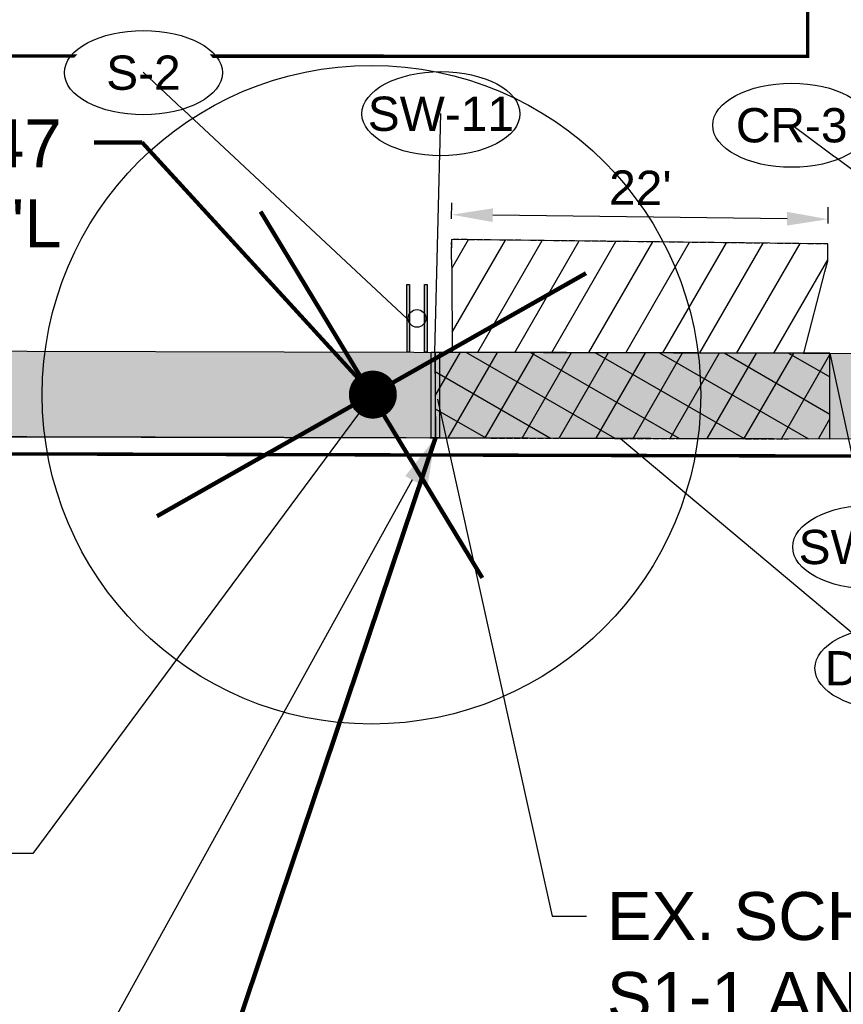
# Model space of a CAD drawing. Extents: x 193175 to 389459, y 288695 to 577709.
# Tile 12 of 30: x 194557 to 194605, y 288732 to 288790. Entities that reach past the tile are written whole.
import ezdxf
from ezdxf import colors
from ezdxf.entities.mleader import LeaderData, LeaderLine
from ezdxf.enums import TextEntityAlignment as Align
from ezdxf.math import Vec2, Vec3

# ---------------------------------------------------------------- set-up
doc = ezdxf.new("R2010")
doc.units = 0
doc.header["$MEASUREMENT"] = 0
doc.header["$PDSIZE"] = 5
doc.linetypes.add('c_p-bn-work-lim', pattern=[0.2, 0.1, -0.1])
doc.linetypes.add('c_p-pv-road-Saw', pattern=[0.4, 0.35, -0.05])
doc.layers.add('0_Working', color=4, linetype='Continuous', plot=False)
for name, color, linetype in [('AN-Text-Notes', 6, 'Continuous'), ('AN-Text-Notes-Balloon', 7, 'Continuous'), ('C_P-BN-Work-Lim', 2, 'c_p-bn-work-lim'), ('C_P-FE-Gen', 103, 'Continuous'), ('C_P-PV-Drive-Conc', 254, 'Continuous'), ('C_P-PV-Drive-Conc-Hatch', 8, 'Continuous'), ('C_P-PV-Road-Saw', 255, 'c_p-pv-road-Saw'), ('C_P-PV-Walk-Conc', 254, 'Continuous'), ('C_P-PV-Walk-Hatch', 250, 'Continuous'), ('C_P-PV-Walk-Hatch-6IN', 250, 'Continuous'), ('C_P-PV-Walk-Joint', 253, 'Continuous'), ('C_P-PV-Walk-Text', 7, 'Continuous'), ('G_X-AN-Text-Dim', 251, 'Continuous')]:
    doc.layers.add(name, color=color, linetype=linetype)
doc.styles.add('CT_P-Dim', font='arial.ttf')
doc.styles.add('CT_P-Symb', font='arial.ttf')
doc.styles.add('CT_P-Text', font='arial.ttf')
doc.styles.get("Standard").update_dxf_attribs({"font": 'simplex.shx'})
doc.dimstyles.new('CT_P-Dim-Eng_A', dxfattribs={"dimtxt": 0.1, "dimasz": 0.12, "dimexe": 0.035, "dimexo": 0.06, "dimgap": 0.035, "dimtad": 1, "dimdsep": 46, "dimtxsty": 'CT_P-Dim', "dimcen": 0, "dimclrd": 256, "dimclre": 256, "dimclrt": 256, "dimaunit": 1, "dimadec": 6, "dimazin": 0, "dimtfac": 0.75, "dimtix": 1, "dimtmove": 1, "dimatfit": 0, "dimfxl": 1, "dimtolj": 1, "dimtzin": 0, "dimlwd": -1, "dimlwe": -1, "dimarcsym": 0})

# ---------------------------------------------------------------- blocks, each defined once
blk = doc.blocks.new('*D342')
at = {"layer": 'Defpoints', "color": 0, "transparency": 16777216}
for p in [(194582.253, 288778.258), (194582.236, 288776.812, 1116.278), (194604.212, 288776.548, 1116.278)]:
    blk.add_point(p, dxfattribs=at)
at = {"layer": 'G_X-AN-Text-Dim', "transparency": 16777216}
for p, q in [((194582.25, 288778.012), (194582.262, 288778.958)), ((194604.226, 288777.748), (194604.237, 288778.694)), ((194601.829, 288778.023), (194584.653, 288778.229))]:
    blk.add_line(p, q, dxfattribs=at)
for points in [[(194584.658, 288778.629), (194584.648, 288777.829), (194582.253, 288778.258)], [(194601.834, 288778.423), (194601.824, 288777.623), (194604.229, 288777.994)]]:
    blk.add_solid(points, dxfattribs=at)
at = {"layer": 'G_X-AN-Text-Dim', "transparency": 16777216, "insert": (194593.262, 288779.83), "char_height": 2, "attachment_point": 5, "rotation": 359.31105, "style": 'CT_P-Dim'}
blk.add_mtext("\\A1;22'", dxfattribs=at)
blk = doc.blocks.new('C_P-AN-ML-Oval-L')
at = {"transparency": 16777216}
blk.add_wipeout([(0.1836, 0.0607), (0.1956, 0.0504), (0.2064, 0.0382), (0.2146, 0.0246), (0.219, 0.0124), (0.2206, -0.0009), (0.2188, -0.0153), (0.2135, -0.0288), (0.2054, -0.0414), (0.1955, -0.0524), (0.1837, -0.0626), (0.1708, -0.0716), (0.1395, -0.0876), (0.108, -0.0987), (0.075, -0.1065), (0.0382, -0.1116), (0.0006, -0.1133), (-0.0364, -0.1116), (-0.073, -0.1067), (-0.1051, -0.0992), (-0.1361, -0.0885), (-0.1509, -0.0819), (-0.1651, -0.0742), (-0.1784, -0.0656), (-0.1905, -0.0559), (-0.2025, -0.0435), (-0.212, -0.0292), (-0.2174, -0.0156), (-0.2194, -0.001), (-0.2174, 0.0135), (-0.2124, 0.0266), (-0.2055, 0.0377), (-0.1966, 0.0482), (-0.1842, 0.0593), (-0.1707, 0.0689), (-0.1553, 0.0777), (-0.1393, 0.0853), (-0.1059, 0.097), (-0.0697, 0.1053), (-0.0349, 0.1098), (0.0006, 0.1113), (0.0369, 0.1098), (0.0726, 0.105), (0.1075, 0.0969), (0.1399, 0.0855), (0.1704, 0.0698)], dxfattribs=at)
blk.add_ellipse((0.0006, -0.001), major_axis=(-0.2306, 0), ratio=0.532621, dxfattribs=at)
at = {"transparency": 16777216, "style": 'CT_P-Symb'}
blk.add_attdef('XX-X', text='', height=0.1, dxfattribs=at).set_placement((0.0006, -0.001), align=Align.MIDDLE)
blk = doc.blocks.new('_None')
blk = doc.blocks.new('_Dot')
at = {"color": 0, "linetype": 'ByBlock', "lineweight": -2}
blk.add_line((-0.5, 0), (-1, 0), dxfattribs=at)
at = {"color": 0, "linetype": 'ByBlock', "const_width": 0.5}
blk.add_lwpolyline([(-0.25, 0, 1), (0.25, 0, 1)], format="xyb", close=True, dxfattribs=at)
blk = doc.blocks.new('*U322')
at = {"layer": 'C_P-PV-Walk-Text', "color": 7, "linetype": 'Continuous', "lineweight": -3, "insert": (194559.48, 288780.064), "char_height": 2.8, "width": 23.91261, "attachment_point": 6, "style": 'CT_P-Text', "bg_fill": 3, "box_fill_scale": 1.178571, "bg_fill_color": 256, "bg_fill_true_color": 13158600, "bg_fill_transparency": 0}
blk.add_mtext("{\\C256;STA. 7+60.47\\POFF=2.50'L}", dxfattribs=at)
at = {"layer": 'C_P-PV-Walk-Text', "color": 7, "linetype": 'Continuous', "lineweight": -3}
blk.add_leader([(194577.651, 288767.755), (194564.18, 288782.47), (194561.38, 288782.47)], dimstyle='CT_P-Dim-Eng_A', override={"dimscale": 1, "dimasz": 2.8, "dimclrd": 256, "dimlwd": 65535}, dxfattribs=at)
blk = doc.blocks.new('*U323')
at = {"layer": 'C_P-PV-Walk-Text', "color": 7, "linetype": 'Continuous', "lineweight": -3}
blk.add_leader([(194581.298, 288765.231), (194559.822, 288701.42), (194557.022, 288701.42)], dimstyle='CT_P-Dim-Eng_A', override={"dimscale": 1, "dimasz": 2.8, "dimclrd": 256, "dimlwd": 65535}, dxfattribs=at)

msp = doc.modelspace()

# ---------------------------------------------------------------- hatches: boundary and pattern name
at = {"layer": 'C_P-FE-Gen'}
h = msp.add_hatch(color=256, dxfattribs=at)
h.dxf.hatch_style = 1
h.paths.add_polyline_path([(194579.794, 288770.224), (194579.644, 288770.224), (194579.64, 288774.184), (194579.79, 288774.184)])
h = msp.add_hatch(color=256, dxfattribs=at)
h.dxf.hatch_style = 1
h.paths.add_polyline_path([(194580.668, 288774.184), (194580.818, 288774.185), (194580.821, 288770.225), (194580.671, 288770.225)])
h = msp.add_hatch(color=256, dxfattribs=at)
h.dxf.hatch_style = 1
edge = h.paths.add_edge_path()
edge.add_ellipse((194580.231, 288772.204), major_axis=(-0.363, 0.363), ratio=1, start_angle=-44.9492, end_angle=315.0508)
h = msp.add_hatch(color=256, dxfattribs=at)
h.dxf.hatch_style = 1
edge = h.paths.add_edge_path()
edge.add_ellipse((194580.231, 288772.204), major_axis=(-0.363, 0.363), ratio=1, start_angle=-44.9492, end_angle=315.0508)
at = {"layer": 'C_P-PV-Drive-Conc-Hatch'}
h = msp.add_hatch(dxfattribs=at)
h.set_pattern_fill('ANSI31', color=256, scale=0.75, angle=15)
h.set_pattern_definition([(60, (0, 0), (-1.623797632, 0.9375), [])])
h.paths.add_polyline_path([(194582.221, 288775.816), (194582.266, 288775.062), (194582.286, 288770.229), (194602.814, 288770.176), (194604.044, 288774.918), (194604.212, 288775.563), (194604.212, 288776.548), (194582.236, 288776.812)])
at = {"layer": 'C_P-PV-Walk-Hatch', "transparency": 33554559}
h = msp.add_hatch(color=256, dxfattribs=at)
h.dxf.hatch_style = 1
edge = h.paths.add_edge_path()
edge.add_line((193897.703, 288771.583), (193900.065, 288771.171))
edge.add_line((193900.065, 288771.171), (193904.06, 288770.589))
edge.add_line((193904.06, 288770.589), (193926.39, 288770.753))
edge.add_line((193926.39, 288770.753), (193975.161, 288771.114))
edge.add_line((193975.161, 288771.114), (194035.253, 288771.56))
edge.add_line((194035.253, 288771.56), (194084.041, 288771.507))
edge.add_line((194084.041, 288771.507), (194094.04, 288770.497))
edge.add_line((194094.04, 288770.497), (194116.712, 288770.437))
edge.add_line((194116.712, 288770.437), (194126.712, 288771.41))
edge.add_line((194126.712, 288771.41), (194155.332, 288771.332))
edge.add_line((194155.332, 288771.332), (194212.345, 288771.188))
edge.add_line((194212.345, 288771.188), (194272.37, 288771.034))
edge.add_line((194272.37, 288771.034), (194332.386, 288770.88))
edge.add_line((194332.386, 288770.88), (194392.401, 288770.726))
edge.add_line((194392.401, 288770.726), (194452.426, 288770.572))
edge.add_line((194452.426, 288770.572), (194512.442, 288770.408))
edge.add_line((194512.442, 288770.408), (194572.466, 288770.254))
edge.add_line((194572.466, 288770.254), (194610.336, 288770.156))
edge.add_line((194610.336, 288770.156), (194609.334, 288774.902))
edge.add_line((194609.334, 288774.902), (194609.334, 288775.565))
edge.add_line((194609.334, 288775.565), (194616.349, 288775.568))
edge.add_line((194616.349, 288775.568), (194616.349, 288774.883))
edge.add_line((194616.349, 288774.883), (194615.322, 288765.143))
edge.add_line((194615.322, 288765.143), (194572.453, 288765.254))
edge.add_line((194572.453, 288765.254), (194512.429, 288765.408))
edge.add_line((194512.429, 288765.408), (194452.413, 288765.572))
edge.add_line((194452.413, 288765.572), (194392.388, 288765.726))
edge.add_line((194392.388, 288765.726), (194332.373, 288765.88))
edge.add_line((194332.373, 288765.88), (194272.357, 288766.034))
edge.add_line((194272.357, 288766.034), (194212.332, 288766.188))
edge.add_line((194212.332, 288766.188), (194155.318, 288766.332))
edge.add_line((194155.318, 288766.332), (194095.301, 288766.496))
edge.add_line((194095.301, 288766.496), (194035.269, 288766.56))
edge.add_line((194035.269, 288766.56), (193975.198, 288766.114))
edge.add_line((193975.198, 288766.114), (193926.427, 288765.753))
edge.add_line((193926.427, 288765.753), (193904.097, 288765.589))
edge.add_line((193904.097, 288765.589), (193891.221, 288764.543))
edge.add_line((193891.221, 288764.543), (193890.439, 288764.538))
edge.add_arc((193905.001, 288756.06), 16.85, 139.50933, 149.79414, ccw=False)
edge.add_arc((193905.443, 288755.798), 17.357, 125.10531, 139.79823, ccw=False)
edge.add_line((193895.462, 288769.998), (193896.434, 288770.685))
edge.add_line((193896.434, 288770.685), (193897.703, 288771.583))
at = {"layer": 'C_P-PV-Walk-Hatch-6IN'}
h = msp.add_hatch(dxfattribs=at)
h.set_pattern_fill('ANSI37', color=256, scale=0.75, angle=15)
h.set_pattern_definition([(60, (0, -2), (-1.623797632, 0.9375), []), (150, (0, -2), (-0.9375, -1.623797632), [])])
h.paths.add_polyline_path([(194581.278, 288770.232), (194581.298, 288765.231), (194604.332, 288765.172), (194604.332, 288770.172)])

# ---------------------------------------------------------------- linework, layer by layer
at = {"layer": '0_Working', "elevation": 1116.647, "flags": 128}
msp.add_lwpolyline([(194582.306, 288765.228), (194601.925, 288765.177)], dxfattribs=at)
at = {"layer": 'C_P-BN-Work-Lim', "color": 7, "const_width": 0.2, "flags": 128}
msp.add_lwpolyline([(194622.189, 288787.33), (194631.171, 288787.251), (194677.804, 288787.356), (194720.698, 288787.087), (194765.017, 288787.172), (194811.787, 288787.364), (194858.319, 288787.382), (194906.011, 288787.193), (194950.224, 288787.231), (194998.847, 288787.165), (195044.751, 288787.168), (195084.672, 288787.148), (195129.709, 288787.037), (195174.975, 288786.876), (195219.015, 288786.975), (195258.534, 288786.796), (195304.582, 288787.178), (195354.047, 288786.598), (195400.591, 288787.231), (195451.245, 288786.678), (195496.301, 288786.517), (195540.89, 288786.337), (195590.267, 288786.241), (195635.676, 288786.538), (195683.127, 288786.255), (195692.253, 288786.339), (195692.019, 288811.652), (195672.656, 288811.41), (195597.627, 288811.605), (195537.612, 288811.758), (195472.585, 288811.933), (195412.57, 288812.087), (195342.543, 288812.262), (195277.516, 288812.436), (195217.501, 288812.59), (195152.484, 288812.754), (195082.457, 288812.939), (195017.43, 288813.104), (194957.415, 288813.268), (194892.389, 288813.432), (194829.373, 288813.596), (194759.345, 288813.781), (194694.329, 288813.945), (194643.772, 288814.08), (194603.062, 288814.184), (194603.039, 288787.499), (194213.805, 288787.644), (193817.153, 288787.833), (193817.327, 288764.04), (193975.26, 288765.115), (194035.317, 288765.56), (194095.334, 288765.496), (194155.349, 288765.332), (194212.364, 288765.189), (194272.389, 288765.035), (194332.404, 288764.881), (194392.419, 288764.727), (194452.445, 288764.573), (194512.46, 288764.409), (194572.485, 288764.254), (194622.128, 288764.125)], close=True, dxfattribs=at)
at = {"layer": 'C_P-FE-Gen'}
for p, q in [((194579.644, 288770.224), (194579.64, 288774.184)), ((194579.64, 288774.184), (194579.79, 288774.184)), ((194579.79, 288774.184), (194579.794, 288770.224)), ((194580.668, 288774.184), (194580.818, 288774.185)), ((194580.671, 288770.225), (194580.668, 288774.184)), ((194580.818, 288774.185), (194580.821, 288770.225)), ((194579.794, 288770.224), (194579.644, 288770.224)), ((194580.821, 288770.225), (194580.671, 288770.225))]:
    msp.add_line(p, q, dxfattribs=at)
msp.add_ellipse((194580.231, 288772.204), major_axis=(-0.363, 0.363), ratio=1, start_param=-0.7845115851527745, end_param=5.498673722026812, dxfattribs=at)
msp.add_ellipse((194580.231, 288772.204), major_axis=(-0.363, 0.363), ratio=1, start_param=-0.7845115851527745, end_param=5.498673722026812, dxfattribs=at)
at = {"layer": 'C_P-PV-Drive-Conc', "elevation": 1116.278, "flags": 128}
msp.add_lwpolyline([(194582.221, 288775.816), (194582.266, 288775.062), (194582.286, 288770.229), (194602.814, 288770.176), (194604.044, 288774.918), (194604.212, 288775.563), (194604.212, 288776.548), (194582.236, 288776.812)], close=True, dxfattribs=at)
at = {"layer": 'C_P-PV-Road-Saw', "flags": 128}
msp.add_lwpolyline([(194604.212, 288775.563), (194604.212, 288776.548), (194582.236, 288776.812), (194582.221, 288775.816)], dxfattribs=at)
at = {"layer": 'C_P-PV-Road-Saw', "elevation": 1116.647, "flags": 128}
msp.add_lwpolyline([(194582.306, 288765.228), (194601.925, 288765.177)], dxfattribs=at)
at = {"layer": 'C_P-PV-Walk-Conc', "elevation": 1116.647, "flags": 128}
msp.add_lwpolyline([(194332.386, 288770.88), (194392.401, 288770.726), (194452.426, 288770.572), (194512.442, 288770.408), (194572.466, 288770.254), (194610.336, 288770.156), (194609.334, 288774.902), (194609.334, 288775.565), (194616.349, 288775.568), (194616.349, 288774.883), (194615.322, 288765.143), (194615.322, 288765.143), (194615.322, 288765.143), (194572.453, 288765.254), (194512.429, 288765.408), (194452.413, 288765.572), (194392.388, 288765.726), (194332.373, 288765.88)], dxfattribs=at)
at = {"layer": 'C_P-PV-Walk-Hatch-6IN', "flags": 128}
msp.add_lwpolyline([(194581.278, 288770.232), (194581.298, 288765.231), (194604.332, 288765.172), (194604.332, 288770.172)], close=True, dxfattribs=at)
at = {"layer": 'Defpoints', "color": 2, "flags": 128}
msp.add_lwpolyline([(194332.407, 288765.881), (194392.422, 288765.727), (194452.447, 288765.573), (194512.462, 288765.409), (194572.487, 288765.254), (194647.506, 288765.059), (194717.534, 288764.885), (194782.551, 288764.71), (194847.567, 288764.546), (194907.592, 288764.392), (194977.61, 288764.207), (195033.144, 288764.063), (195133.186, 288763.806), (195179.741, 288763.683), (195244.767, 288763.518), (195299.781, 288763.374), (195359.807, 288763.22), (195361.668, 288763.213), (195414.82, 288763.077), (195479.847, 288762.902), (195539.862, 288762.748), (195594.876, 288762.604), (195669.905, 288762.409), (195752.158, 288762.204)], dxfattribs=at)
at = {"layer": 'Defpoints', "flags": 128}
msp.add_lwpolyline([(194332.404, 288764.881), (194392.419, 288764.727), (194452.445, 288764.573), (194512.46, 288764.409), (194572.485, 288764.254), (194647.504, 288764.059), (194717.531, 288763.885), (194782.548, 288763.71), (194847.564, 288763.546), (194907.59, 288763.392), (194977.607, 288763.207), (195033.141, 288763.063), (195133.183, 288762.806), (195179.738, 288762.683), (195244.765, 288762.518), (195299.779, 288762.374), (195359.804, 288762.22), (195361.664, 288762.213), (195414.818, 288762.077), (195479.844, 288761.902), (195539.859, 288761.748), (195594.873, 288761.604), (195669.902, 288761.409), (195752.155, 288761.204)], dxfattribs=at)

# ---------------------------------------------------------------- dimensions: what is measured, and where the dimension line sits
at = {"layer": 'G_X-AN-Text-Dim'}
dim = msp.add_aligned_dim(p1=(194604.212, 288776.548, 1116.278), p2=(194582.236, 288776.812, 1116.278), distance=-1.446, text="22'", dimstyle='CT_P-Dim-Eng_A', override={"dimdec": 1, "dimpost": "'"}, dxfattribs=at)
dim.commit()
dim.dimension.update_dxf_attribs({"geometry": '*D342', "text_midpoint": (194593.262, 288779.83)})

# ---------------------------------------------------------------- leaders
at = {"layer": 'AN-Text-Notes-Balloon'}
ml = msp.add_multileader_block('Standard', dxfattribs=at)
ml.set_content('C_P-AN-ML-Oval-L', color=256, scale=20)
ml.set_attribute('XX-X', 'CR-3', width=0)
ml.set_leader_properties(color=256, linetype='ByLayer', lineweight=-1)
ml.set_arrow_properties(name='NONE')
ml.build(insert=Vec2(0, 0))
ml.multileader.update_dxf_attribs({"has_dogleg": 0, "text_right_attachment_type": 3, "dogleg_length": 0.06, "arrow_head_size": 2.4, "scale": 20, "block_connection_type": 1})
ctx = ml.context
ctx.base_point, ctx.scale, ctx.char_height, ctx.arrow_head_size, ctx.landing_gap_size, ctx.plane_origin = Vec3(194602.09, 288783.499), 20, 1.6, 2.4, 0.5, Vec3(194621.576, 288772.309)
ctx.right_attachment, ctx.attachment_type = 3, 1
notes = []
notes.append((ctx, [(1, (1, 1, 0), (194603.29, 288783.499), (-1, 0), 1.2, [(0, [(194612.794, 288775.567)], 0, [])])]))
ctx.block.insert = Vec3(194602.09, 288783.499)
ml = msp.add_multileader_block('Standard', dxfattribs=at)
ml.set_content('C_P-AN-ML-Oval-L', color=256, scale=20)
ml.set_attribute('XX-X', 'SW-12', width=0)
ml.set_leader_properties(color=256, linetype='ByLayer', lineweight=-1)
ml.set_arrow_properties(name='NONE')
ml.build(insert=Vec2(0, 0))
ml.multileader.update_dxf_attribs({"has_dogleg": 0, "text_right_attachment_type": 3, "dogleg_length": 0.06, "arrow_head_size": 2.4, "scale": 20, "block_connection_type": 1})
ctx = ml.context
ctx.base_point, ctx.scale, ctx.char_height, ctx.arrow_head_size, ctx.landing_gap_size, ctx.plane_origin = Vec3(194606.762, 288758.881), 20, 1.6, 2.4, 0.5, Vec3(194536.217, 288739.196)
ctx.right_attachment, ctx.attachment_type = 3, 1
notes.append((ctx, [(0, (1, 1, 0), (194605.562, 288758.881), (1, 0), 1.2, [(0, [(194604.332, 288770.172)], 0, [])])]))
ctx.block.insert = Vec3(194606.762, 288758.881)
ml = msp.add_multileader_block('Standard', dxfattribs=at)
ml.set_content('C_P-AN-ML-Oval-L', color=256, scale=20)
ml.set_attribute('XX-X', 'DR-11', width=0)
ml.set_leader_properties(color=256, linetype='ByLayer', lineweight=-1)
ml.set_arrow_properties(name='NONE')
ml.build(insert=Vec2(0, 0))
ml.multileader.update_dxf_attribs({"has_dogleg": 0, "text_right_attachment_type": 3, "dogleg_length": 0.06, "arrow_head_size": 2.4, "scale": 20, "block_connection_type": 1})
ctx = ml.context
ctx.base_point, ctx.scale, ctx.char_height, ctx.arrow_head_size, ctx.landing_gap_size, ctx.plane_origin = Vec3(194608.059, 288751.804), 20, 1.6, 2.4, 0.5, Vec3(194597.186, 288757.258)
ctx.right_attachment, ctx.attachment_type = 3, 1
notes.append((ctx, [(0, (1, 1, 0), (194606.859, 288751.804), (1, 0), 1.2, [(0, [(194592.116, 288765.203)], 0, [])])]))
ctx.block.insert = Vec3(194608.059, 288751.804)
at = {"layer": 'C_P-PV-Walk-Text'}
ml = msp.add_multileader_mtext('Standard', dxfattribs=at)
ml.set_content("10' SIDEWALK TRANSITION FROM 5' TO 4' BETWEEN STA 2+66.90' AND 3+09.50'", color=256, style='CT_P-Text')
ml.set_leader_properties(color=256)
ml.build(insert=Vec2(0, 0))
ml.multileader.update_dxf_attribs({"text_right_attachment_type": 3, "dogleg_length": 0.1, "arrow_head_size": 2.8, "scale": 20})
ctx = ml.context
ctx.base_point, ctx.scale, ctx.char_height, ctx.arrow_head_size, ctx.landing_gap_size, ctx.plane_origin = Vec3(194118.907, 288795.62), 20, 2.8, 2.8, 1.2, Vec3(194197.657, 288806.169)
ctx.right_attachment = 3
notes.append((ctx, [(0, (1, 1, 0), (194116.907, 288795.62), (1, 0), 2, [(1, [(194084.041, 288771.507), (194126.712, 288771.41)], 0, [])])]))
ctx.mtext.insert, ctx.mtext.width, ctx.mtext.defined_height, ctx.mtext.flow_direction = Vec3(194120.107, 288797.045), 78.15679, 1.017, 5
ml = msp.add_multileader_mtext('Standard', dxfattribs=at)
ml.set_content("PR. SAWCUT 1' INTO ASPHALT (TYP.)", color=256, style='CT_P-Text')
ml.set_leader_properties(color=256)
ml.build(insert=Vec2(0, 0))
ml.multileader.update_dxf_attribs({"text_right_attachment_type": 3, "dogleg_length": 0.1, "arrow_head_size": 2.8, "scale": 20})
ctx = ml.context
ctx.base_point, ctx.scale, ctx.char_height, ctx.arrow_head_size, ctx.landing_gap_size, ctx.plane_origin = Vec3(194002.152, 288784.224), 20, 2.8, 2.8, 1.2, Vec3(194082.861, 288794.122)
ctx.right_attachment = 3
notes.append((ctx, [(0, (1, 1, 0), (194000.152, 288784.224), (1, 0), 2, [(0, [(193989.081, 288777.441)], 0, [])])]))
ctx.mtext.insert, ctx.mtext.width, ctx.mtext.defined_height, ctx.mtext.flow_direction = Vec3(194003.352, 288786.035), 40.98213, 1.017, 5
ml = msp.add_multileader_mtext('Standard', dxfattribs=at)
ml.set_content("PR. SAWCUT 1' INTO ASPHALT (TYP.)", color=256, style='CT_P-Text')
ml.set_leader_properties(color=256)
ml.build(insert=Vec2(0, 0))
ml.multileader.update_dxf_attribs({"text_right_attachment_type": 3, "dogleg_length": 0.1, "arrow_head_size": 2.8, "scale": 20})
ctx = ml.context
ctx.base_point, ctx.scale, ctx.char_height, ctx.arrow_head_size, ctx.landing_gap_size, ctx.plane_origin = Vec3(194469.063, 288784.346, 5.235), 20, 2.8, 2.8, 1.2, Vec3(194549.771, 288796.765, 5.235)
ctx.right_attachment = 3
notes.append((ctx, [(0, (1, 1, 0), (194467.063, 288784.346, 5.235), (1, 0), 2, [(0, [(194461.899, 288776.635, 5.235)], 0, [])])]))
ctx.mtext.insert, ctx.mtext.width, ctx.mtext.defined_height, ctx.mtext.flow_direction = Vec3(194470.263, 288786.158, 5.235), 38.84792, 1.017, 5
ml = msp.add_multileader_mtext('Standard', dxfattribs=at)
ml.set_content("EX. SCHOOL SIGN TO BE REPLACED WITH SOLAR FLASHING SCHOOL CROSSING ASSEMBLY SIGN,\\PS1-1 AND \\PW16-7P\\PSTA. 7+63.05\\POFF=6.95'L\\P ", color=256, style='CT_P-Text')
ml.set_leader_properties(color=256)
ml.build(insert=Vec2(0, 0))
ml.multileader.update_dxf_attribs({"dogleg_length": 0.1, "arrow_head_size": 2.8, "scale": 20})
ctx = ml.context
ctx.base_point, ctx.scale, ctx.char_height, ctx.arrow_head_size, ctx.landing_gap_size, ctx.plane_origin = Vec3(194590.115, 288737.319), 20, 2.8, 2.8, 1.2, Vec3(194678.917, 288744.473)
notes.append((ctx, [(0, (1, 1, 0), (194588.115, 288737.319), (1, 0), 2, [(0, [(194580.821, 288770.225)], 0, [])])]))
ctx.mtext.insert, ctx.mtext.width, ctx.mtext.defined_height, ctx.mtext.flow_direction = Vec3(194591.315, 288738.719), 47.20208, 2.196, 5
ml = msp.add_multileader_mtext('Standard', dxfattribs=at)
ml.set_content("PR. 4' CONCRETE SIDEWALK", color=256, style='CT_P-Text')
ml.set_leader_properties(color=256)
ml.build(insert=Vec2(0, 0))
ml.multileader.update_dxf_attribs({"text_right_attachment_type": 3, "dogleg_length": 0.1, "arrow_head_size": 2.8, "scale": 20})
ctx = ml.context
ctx.base_point, ctx.scale, ctx.char_height, ctx.arrow_head_size, ctx.landing_gap_size, ctx.plane_origin = Vec3(194119.293, 288746.179), 20, 2.8, 2.8, 1.2, Vec3(194200.001, 288758.598)
ctx.right_attachment = 3
notes.append((ctx, [(0, (1, 1, 0), (194117.293, 288746.179), (1, 0), 2, [(0, [(194102.729, 288766.474)], 0, [])])]))
ctx.mtext.insert, ctx.mtext.width, ctx.mtext.defined_height, ctx.mtext.flow_direction = Vec3(194120.493, 288747.603), 33.38353, 1.017, 5
ml = msp.add_multileader_mtext('Standard', dxfattribs=at)
ml.set_content("PR. 5' CONCRETE SIDEWALK", color=256, style='CT_P-Text')
ml.set_leader_properties(color=256)
ml.build(insert=Vec2(0, 0))
ml.multileader.update_dxf_attribs({"text_right_attachment_type": 3, "dogleg_length": 0.1, "arrow_head_size": 2.8, "scale": 20})
ctx = ml.context
ctx.base_point, ctx.scale, ctx.char_height, ctx.arrow_head_size, ctx.landing_gap_size, ctx.plane_origin = Vec3(193987.945, 288724.368), 20, 2.8, 2.8, 1.2, Vec3(194042.213, 288763.632)
ctx.right_attachment = 3
notes.append((ctx, [(0, (1, 1, 0), (193985.945, 288724.368), (1, 0), 2, [(0, [(193950.867, 288765.934)], 0, [])])]))
ctx.mtext.insert, ctx.mtext.width, ctx.mtext.defined_height, ctx.mtext.flow_direction = Vec3(193989.145, 288725.792), 33.38353, 1.017, 5
ml = msp.add_multileader_mtext('Standard', dxfattribs=at)
ml.set_content("PR. 5' CONCRETE SIDEWALK", color=256, style='CT_P-Text')
ml.set_leader_properties(color=256)
ml.build(insert=Vec2(0, 0))
ml.multileader.update_dxf_attribs({"text_right_attachment_type": 3, "dogleg_length": 0.1, "arrow_head_size": 2.8, "scale": 20})
ctx = ml.context
ctx.base_point, ctx.scale, ctx.char_height, ctx.arrow_head_size, ctx.landing_gap_size, ctx.plane_origin = Vec3(194400.295, 288746.606), 20, 2.8, 2.8, 1.2, Vec3(194483.78, 288760.424)
ctx.right_attachment = 3
notes.append((ctx, [(0, (1, 1, 0), (194398.295, 288746.606), (1, 0), 2, [(0, [(194383.919, 288765.748)], 0, [])])]))
ctx.mtext.insert, ctx.mtext.width, ctx.mtext.defined_height, ctx.mtext.flow_direction = Vec3(194401.495, 288748.029), 39.41656, 12.332, 5
ml = msp.add_multileader_mtext('Standard', dxfattribs=at)
ml.set_content('EX. 3" PVC PIPE TO BE RELOCATED UNDER SIDEWALK, \\PD-3', color=256, style='CT_P-Text')
ml.set_leader_properties(color=256)
ml.build(insert=Vec2(0, 0))
ml.multileader.update_dxf_attribs({"dogleg_length": 0.1, "arrow_head_size": 2.8, "scale": 20})
ctx = ml.context
ctx.base_point, ctx.scale, ctx.char_height, ctx.arrow_head_size, ctx.landing_gap_size, ctx.plane_origin = Vec3(194516.093, 288720.559), 20, 2.8, 2.8, 1.2, Vec3(194566.101, 288748.481)
ctx.text_align_type = 2
notes.append((ctx, [(1, (1, 1, 0), (194556.612, 288720.559), (-1, 0), 2, [(0, [(194581.298, 288765.231)], 0, [])])]))
ctx.mtext.insert, ctx.mtext.width, ctx.mtext.defined_height, ctx.mtext.alignment, ctx.mtext.flow_direction = Vec3(194553.412, 288721.983), 38.8823, 1.017, 3, 5
ml = msp.add_multileader_mtext('Standard', dxfattribs=at)
ml.set_content('CONSTRUCTION WORK LIMITS / RIGHT OF WAY', color=256, style='CT_P-Text')
ml.set_leader_properties(color=256)
ml.build(insert=Vec2(0, 0))
ml.multileader.update_dxf_attribs({"text_right_attachment_type": 3, "dogleg_length": 0.1, "arrow_head_size": 2.8, "scale": 20})
ctx = ml.context
ctx.base_point, ctx.scale, ctx.char_height, ctx.arrow_head_size, ctx.landing_gap_size, ctx.plane_origin = Vec3(193984.278, 288713.129), 20, 2.8, 2.8, 1.2, Vec3(194042.309, 288750.632)
ctx.right_attachment = 3
notes.append((ctx, [(0, (1, 1, 0), (193982.278, 288713.129), (1, 0), 2, [(0, [(193926.488, 288764.753)], 0, [])])]))
ctx.mtext.insert, ctx.mtext.width, ctx.mtext.defined_height, ctx.mtext.flow_direction = Vec3(193985.478, 288714.553), 33.62065, 1.017, 5
ml = msp.add_multileader_mtext('Standard', dxfattribs=at)
ml.set_content('EX. 24" TREE TO BE REMOVED, R-2', color=256, style='CT_P-Text')
ml.set_leader_properties(color=256)
ml.build(insert=Vec2(0, 0))
ml.multileader.update_dxf_attribs({"text_right_attachment_type": 3, "dogleg_length": 0.1, "arrow_head_size": 2.8, "scale": 20})
ctx = ml.context
ctx.base_point, ctx.scale, ctx.char_height, ctx.arrow_head_size, ctx.landing_gap_size, ctx.plane_origin = Vec3(194105.589, 288735.038), 20, 2.8, 2.8, 1.2, Vec3(194108.38, 288770.094)
ctx.right_attachment = 3
notes.append((ctx, [(0, (1, 1, 0), (194103.589, 288735.038), (1, 0), 2, [(0, [(194061.351, 288758.932)], 0, [])])]))
ctx.mtext.insert, ctx.mtext.width, ctx.mtext.defined_height, ctx.mtext.flow_direction = Vec3(194106.789, 288736.715), 37.2913, 1.017, 5
for ctx, leaders in notes:
    for number, flags, end, landing, length, lines in leaders:
        leader = LeaderData()
        leader.index, (leader.has_last_leader_line, leader.has_dogleg_vector, leader.attachment_direction) = number, flags
        leader.last_leader_point, leader.dogleg_vector, leader.dogleg_length = Vec3(end), Vec3(landing), length
        for number, points, colour, breaks in lines:
            line = LeaderLine()
            line.index, line.vertices, line.color, line.breaks = number, Vec3.list(points), colors.encode_raw_color(colour), breaks
            leader.lines.append(line)
        ctx.leaders.append(leader)

# ---------------------------------------------------------------- next in the draw order: leaders
ml = msp.add_multileader_mtext('Standard', dxfattribs=at)
ml.set_content('EX. ENCROACHMENT, SHRUB AND ELECTRIC BOX TO BE REMOVED PRIOR TO CONSTRUCTION BY OWNER.', color=256, style='CT_P-Text')
ml.set_leader_properties(color=256)
ml.set_arrow_properties(name='DOT')
ml.build(insert=Vec2(0, 0))
ml.multileader.update_dxf_attribs({"dogleg_length": 0.1, "arrow_head_size": 2.8, "scale": 20})
ctx = ml.context
ctx.base_point, ctx.scale, ctx.char_height, ctx.arrow_head_size, ctx.landing_gap_size, ctx.plane_origin = Vec3(194497.193, 288740.976), 20, 2.8, 2.8, 1.2, Vec3(194564.125, 288758.111)
ctx.text_align_type = 2
notes = []
notes.append((ctx, [(1, (1, 1, 0), (194557.799, 288740.976), (-1, 0), 2, [(0, [(194577.651, 288767.755)], 0, [])])]))
ctx.mtext.insert, ctx.mtext.width, ctx.mtext.defined_height, ctx.mtext.alignment, ctx.mtext.flow_direction = Vec3(194554.599, 288742.4), 56.54369, 1.017, 3, 5
ctx.mtext.has_bg_fill, ctx.mtext.bg_color, ctx.mtext.bg_scale_factor, ctx.mtext.bg_transparency, ctx.mtext.use_window_bg_color = 1, -1073741824, 1.5, 0, 1
for ctx, leaders in notes:
    for number, flags, end, landing, length, lines in leaders:
        leader = LeaderData()
        leader.index, (leader.has_last_leader_line, leader.has_dogleg_vector, leader.attachment_direction) = number, flags
        leader.last_leader_point, leader.dogleg_vector, leader.dogleg_length = Vec3(end), Vec3(landing), length
        for number, points, colour, breaks in lines:
            line = LeaderLine()
            line.index, line.vertices, line.color, line.breaks = number, Vec3.list(points), colors.encode_raw_color(colour), breaks
            leader.lines.append(line)
        ctx.leaders.append(leader)

# ---------------------------------------------------------------- next in the draw order: block references
at = {"layer": 'C_P-PV-Walk-Text', "color": 7, "linetype": 'Continuous', "lineweight": -3}
msp.add_blockref('*U322', (0, 0), dxfattribs=at)

# ---------------------------------------------------------------- next in the draw order: leaders
at = {"layer": 'C_P-PV-Walk-Text'}
ml = msp.add_multileader_mtext('Standard', dxfattribs=at)
ml.set_content('PR. SAWCUT AT ALL DRIVEWAYS\\P(TYP.)', color=256, style='CT_P-Text')
ml.set_leader_properties(color=256)
ml.build(insert=Vec2(0, 0))
ml.multileader.update_dxf_attribs({"text_right_attachment_type": 3, "dogleg_length": 0.1, "arrow_head_size": 2.8, "scale": 20})
ctx = ml.context
ctx.base_point, ctx.scale, ctx.char_height, ctx.arrow_head_size, ctx.landing_gap_size, ctx.plane_origin = Vec3(194001.532, 288755.923, 5.235), 20, 2.8, 2.8, 1.2, Vec3(194085.217, 288768.342, 5.235)
ctx.right_attachment = 3
notes = []
notes.append((ctx, [(0, (1, 1, 0), (193999.532, 288755.923, 5.235), (1, 0), 2, [(0, [(193987.543, 288766.206, 5.235)], 0, [])])]))
ctx.mtext.insert, ctx.mtext.width, ctx.mtext.defined_height, ctx.mtext.flow_direction = Vec3(194002.732, 288757.735, 5.235), 31.34369, 1.017, 5
ml = msp.add_multileader_mtext('Standard', dxfattribs=at)
ml.set_content('PR. SAWCUT AT ALL DRIVEWAYS\\P(TYP.)', color=256, style='CT_P-Text')
ml.set_leader_properties(color=256)
ml.build(insert=Vec2(0, 0))
ml.multileader.update_dxf_attribs({"text_right_attachment_type": 3, "dogleg_length": 0.1, "arrow_head_size": 2.8, "scale": 20})
ctx = ml.context
ctx.base_point, ctx.scale, ctx.char_height, ctx.arrow_head_size, ctx.landing_gap_size, ctx.plane_origin = Vec3(194480.608, 288761.381, 5.235), 20, 2.8, 2.8, 1.2, Vec3(194559.317, 288770.059, 5.235)
ctx.right_attachment = 3
notes.append((ctx, [(0, (1, 1, 0), (194478.608, 288761.381, 5.235), (1, 0), 2, [(0, [(194468.445, 288765.529, 5.235)], 0, [])])]))
ctx.mtext.insert, ctx.mtext.width, ctx.mtext.defined_height, ctx.mtext.flow_direction = Vec3(194481.808, 288763.193, 5.235), 24.50604, 1.017, 5
ml = msp.add_multileader_mtext('Standard', dxfattribs=at)
ml.set_content('EX. 36" TREE TO BE REMOVED, R-5', color=256, style='CT_P-Text')
ml.set_leader_properties(color=256)
ml.build(insert=Vec2(0, 0))
ml.multileader.update_dxf_attribs({"text_right_attachment_type": 3, "dogleg_length": 0.1, "arrow_head_size": 2.8, "scale": 20})
ctx = ml.context
ctx.base_point, ctx.scale, ctx.char_height, ctx.arrow_head_size, ctx.landing_gap_size, ctx.plane_origin = Vec3(194455.587, 288743.09), 20, 2.8, 2.8, 1.2, Vec3(194472.7, 288777.554)
ctx.right_attachment = 3
notes.append((ctx, [(0, (1, 1, 0), (194453.587, 288743.09), (1, 0), 2, [(0, [(194431.603, 288759.965)], 0, [])])]))
ctx.mtext.insert, ctx.mtext.width, ctx.mtext.defined_height, ctx.mtext.flow_direction = Vec3(194456.787, 288744.767), 37.2913, 1.017, 5
for ctx, leaders in notes:
    for number, flags, end, landing, length, lines in leaders:
        leader = LeaderData()
        leader.index, (leader.has_last_leader_line, leader.has_dogleg_vector, leader.attachment_direction) = number, flags
        leader.last_leader_point, leader.dogleg_vector, leader.dogleg_length = Vec3(end), Vec3(landing), length
        for number, points, colour, breaks in lines:
            line = LeaderLine()
            line.index, line.vertices, line.color, line.breaks = number, Vec3.list(points), colors.encode_raw_color(colour), breaks
            leader.lines.append(line)
        ctx.leaders.append(leader)

# ---------------------------------------------------------------- next in the draw order: block references
at = {"layer": 'C_P-PV-Walk-Text', "color": 7, "linetype": 'Continuous', "lineweight": -3}
msp.add_blockref('*U323', (0, 0), dxfattribs=at)

# ---------------------------------------------------------------- next in the draw order: leaders
at = {"layer": 'AN-Text-Notes-Balloon'}
ml = msp.add_multileader_block('Standard', dxfattribs=at)
ml.set_content('C_P-AN-ML-Oval-L', color=256, scale=20)
ml.set_attribute('XX-X', 'S-2', width=0)
ml.set_leader_properties(color=256, linetype='ByLayer', lineweight=-1)
ml.set_arrow_properties(name='NONE')
ml.build(insert=Vec2(0, 0))
ml.multileader.update_dxf_attribs({"has_dogleg": 0, "text_right_attachment_type": 3, "dogleg_length": 0.06, "arrow_head_size": 2.4, "scale": 20, "block_connection_type": 1})
ctx = ml.context
ctx.base_point, ctx.scale, ctx.char_height, ctx.arrow_head_size, ctx.landing_gap_size, ctx.plane_origin = Vec3(194564.245, 288786.568), 20, 1.6, 2.4, 0.5, Vec3(194584.551, 288763.585)
ctx.right_attachment, ctx.attachment_type = 3, 1
notes = []
notes.append((ctx, [(1, (1, 1, 0), (194565.445, 288786.568), (-1, 0), 1.2, [(0, [(194579.642, 288772.204)], 0, [])])]))
ctx.block.insert = Vec3(194564.245, 288786.568)
ml = msp.add_multileader_block('Standard', dxfattribs=at)
ml.set_content('C_P-AN-ML-Oval-L', color=256, scale=20)
ml.set_attribute('XX-X', 'SW-11', width=0)
ml.set_leader_properties(color=256, linetype='ByLayer', lineweight=-1)
ml.set_arrow_properties(name='NONE')
ml.build(insert=Vec2(0, 0))
ml.multileader.update_dxf_attribs({"has_dogleg": 0, "text_right_attachment_type": 3, "dogleg_length": 0.06, "arrow_head_size": 2.4, "scale": 20, "block_connection_type": 1})
ctx = ml.context
ctx.base_point, ctx.scale, ctx.char_height, ctx.arrow_head_size, ctx.landing_gap_size, ctx.plane_origin = Vec3(194581.61, 288784.171), 20, 1.6, 2.4, 0.5, Vec3(194513.162, 288739.256)
ctx.right_attachment, ctx.attachment_type = 3, 1
notes.append((ctx, [(0, (1, 1, 0), (194580.41, 288784.171), (1, 0), 1.2, [(0, [(194581.278, 288770.232)], 0, [])])]))
ctx.block.insert = Vec3(194581.61, 288784.171)
for ctx, leaders in notes:
    for number, flags, end, landing, length, lines in leaders:
        leader = LeaderData()
        leader.index, (leader.has_last_leader_line, leader.has_dogleg_vector, leader.attachment_direction) = number, flags
        leader.last_leader_point, leader.dogleg_vector, leader.dogleg_length = Vec3(end), Vec3(landing), length
        for number, points, colour, breaks in lines:
            line = LeaderLine()
            line.index, line.vertices, line.color, line.breaks = number, Vec3.list(points), colors.encode_raw_color(colour), breaks
            leader.lines.append(line)
        ctx.leaders.append(leader)

# ---------------------------------------------------------------- next in the draw order: hatches: boundary and pattern name
at = {"layer": 'C_P-PV-Walk-Joint'}
h = msp.add_hatch(dxfattribs=at)
h.set_pattern_fill('GRATE', color=256, scale=3)
h.paths.add_polyline_path([(194360.535, 288765.807), (194360.535, 288770.807), (194361.035, 288770.807), (194361.035, 288765.807)])
h.paths.add_polyline_path([(194336.594, 288765.869), (194337.094, 288765.869), (194337.094, 288770.869), (194336.594, 288770.869)])
h.paths.add_polyline_path([(194581.048, 288770.231), (194581.548, 288770.231), (194581.548, 288765.231), (194581.048, 288765.231)])
h.paths.add_polyline_path([(195453.453, 288805.908), (195453.953, 288805.909), (195453.953, 288810.909), (195453.453, 288810.909)])
h.paths.add_polyline_path([(195405.329, 288805.818), (195405.839, 288805.819), (195404.845, 288810.817), (195404.335, 288810.817)])
edge = h.paths.add_edge_path(flags=17)
edge.add_line((195405.329, 288805.818), (195405.839, 288805.819))
edge.add_line((195405.839, 288805.819), (195404.845, 288810.817))

# ---------------------------------------------------------------- next in the draw order: linework, layer by layer
at = {"layer": '0_Working', "flags": 128}
msp.add_lwpolyline([(194581.298, 288765.231), (194581.298, 288770.231)], dxfattribs=at)
at = {"layer": '0_Working'}
msp.add_circle((194577.57, 288767.749), 19.222, dxfattribs=at)
at = {"layer": 'AN-Text-Notes', "const_width": 0.25, "flags": 128}
for points in [[(194571.098, 288778.441), (194584.041, 288757.056)], [(194565.045, 288760.656), (194590.094, 288774.841)]]:
    msp.add_lwpolyline(points, dxfattribs=at)
at = {"layer": 'C_P-PV-Walk-Joint', "flags": 128}
msp.add_lwpolyline([(194581.048, 288770.231), (194581.548, 288770.231), (194581.548, 288765.231), (194581.048, 288765.231)], close=True, dxfattribs=at)

doc.saveas('drawing.dxf')
